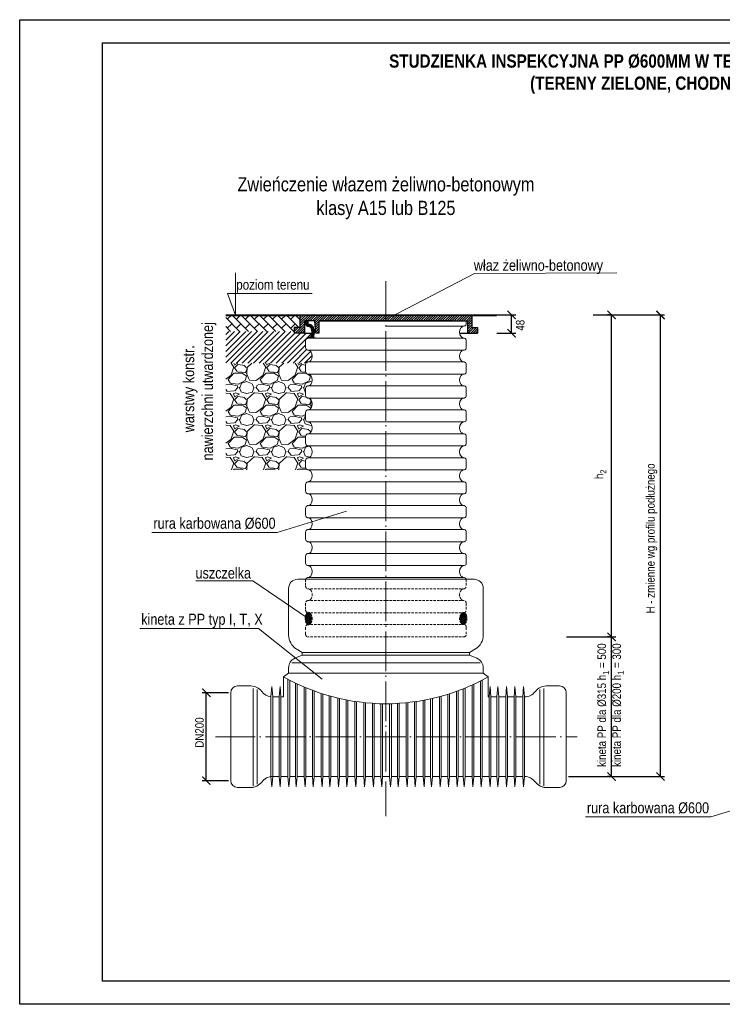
# Model space of a CAD drawing. Header units: millimetres. Extents: x 719 to 1594, y 350 to 647.
# Tile 1 of 6: x 719 to 931, y 350 to 647. Entities that reach past the tile are written whole.
import ezdxf

# ---------------------------------------------------------------- set-up
doc = ezdxf.new("R2010")
doc.units = ezdxf.units.MM
for name, pattern in [('ACAD_ISO04W100', [30, 24, -3, 0, -3]), ('CENTER1', [1.125, 0.75, -0.125, 0.125, -0.125]), ('HIDDEN1', [1.1, 0.75, -0.35])]:
    doc.linetypes.add(name, pattern=pattern)
for name, color, linetype, lineweight in [('Kreskowania', 7, 'Continuous', 5), ('Opisy', 7, 'Continuous', 5), ('Rysunki', 7, 'Continuous', 5)]:
    doc.layers.add(name, color=color, linetype=linetype, lineweight=lineweight)
doc.layers.add('rysunek', color=7, linetype='Continuous')
doc.styles.add('Arial Narrow', font='ARIALN.TTF', dxfattribs={"height": 3.5})
doc.dimstyles.new('ISO-25', dxfattribs={"dimtxt": 2.5, "dimasz": 2.5, "dimexe": 1.25, "dimexo": 0.625, "dimtad": 1, "dimtxsty": 'Standard', "dimblk": 'ARCHTICK', "dimcen": 2.5, "dimadec": 0, "dimazin": 0, "dimtfac": 1, "dimtmove": 0, "dimatfit": 3, "dimfxl": 0, "dimarcsym": 0})

# ---------------------------------------------------------------- blocks, each defined once
blk = doc.blocks.new('_ArchTick')
at = {"color": 0, "linetype": 'ByBlock', "const_width": 0.15}
blk.add_lwpolyline([(-0.5, -0.5), (0.5, 0.5)], dxfattribs=at)
blk = doc.blocks.new('*D10')
at = {"color": 0, "lineweight": -2}
for p, q in [((862.6, 558.04), (868.31, 558.04)), ((867.06, 552.56), (867.06, 558.04)), ((862.63, 552.56), (868.31, 552.56))]:
    blk.add_line(p, q, dxfattribs=at)
at = {"layer": 'Defpoints', "color": 0}
for p in [(861.97, 558.04), (867.06, 558.04), (862.01, 552.56)]:
    blk.add_point(p, dxfattribs=at)
at = {"color": 0, "linetype": 'ByBlock', "lineweight": -2, "xscale": 2.5, "yscale": 2.5, "zscale": 2.5}
for p, rotation in [((867.06, 558.04), 90), ((867.06, 552.56), 270)]:
    blk.add_blockref('_ArchTick', p, dxfattribs=dict(at, rotation=rotation))
blk = doc.blocks.new('*D11')
at = {"color": 0, "lineweight": -2}
for p, q in [((891.62, 558.04), (913.22, 558.04)), ((911.97, 418.83), (911.97, 558.04)), ((884.18, 418.83), (913.22, 418.83))]:
    blk.add_line(p, q, dxfattribs=at)
at = {"layer": 'Defpoints', "color": 0}
for p in [(891, 558.04), (911.97, 558.04), (883.55, 418.83)]:
    blk.add_point(p, dxfattribs=at)
at = {"color": 0, "linetype": 'ByBlock', "lineweight": -2, "xscale": 2.5, "yscale": 2.5, "zscale": 2.5}
for p, rotation in [((911.97, 558.04), 90), ((911.97, 418.83), 270)]:
    blk.add_blockref('_ArchTick', p, dxfattribs=dict(at, rotation=rotation))
blk = doc.blocks.new('*D12')
at = {"color": 0, "lineweight": -2}
for p, q in [((883.58, 460.95), (898.46, 460.95)), ((897.21, 418.83), (897.21, 460.95)), ((896.58, 418.83), (895.96, 418.83))]:
    blk.add_line(p, q, dxfattribs=at)
at = {"layer": 'Defpoints', "color": 0}
for p in [(882.95, 460.95), (897.21, 460.95), (897.21, 418.83)]:
    blk.add_point(p, dxfattribs=at)
at = {"color": 0, "linetype": 'ByBlock', "lineweight": -2, "xscale": 2.5, "yscale": 2.5, "zscale": 2.5}
for p, rotation in [((897.21, 460.95), 90), ((897.21, 418.83), 270)]:
    blk.add_blockref('_ArchTick', p, dxfattribs=dict(at, rotation=rotation))
blk = doc.blocks.new('*D13')
at = {"layer": 'Defpoints', "color": 0}
for p in [(775.03, 444.09), (782.38, 444.09), (782.38, 417.57)]:
    blk.add_point(p, dxfattribs=at)
at = {"layer": 'Opisy', "color": 0, "linetype": 'Continuous', "lineweight": -2}
for p, q in [((781.75, 444.09), (773.78, 444.09)), ((775.03, 417.57), (775.03, 444.09)), ((781.75, 417.57), (773.78, 417.57))]:
    blk.add_line(p, q, dxfattribs=at)
at = {"layer": 'Opisy', "color": 0, "linetype": 'ByBlock', "lineweight": -2, "xscale": 2.5, "yscale": 2.5, "zscale": 2.5}
for p, rotation in [((775.03, 444.09), 90), ((775.03, 417.57), 270)]:
    blk.add_blockref('_ArchTick', p, dxfattribs=dict(at, rotation=rotation))
blk = doc.blocks.new('*D14')
at = {"color": 0, "lineweight": -2}
for p, q in [((896.58, 558.04), (895.96, 558.04)), ((897.21, 460.95), (897.21, 558.04)), ((896.58, 460.95), (895.96, 460.95))]:
    blk.add_line(p, q, dxfattribs=at)
at = {"layer": 'Defpoints', "color": 0}
for p in [(897.21, 558.04), (897.21, 558.04), (897.21, 460.95)]:
    blk.add_point(p, dxfattribs=at)
at = {"color": 0, "linetype": 'ByBlock', "lineweight": -2, "xscale": 2.5, "yscale": 2.5, "zscale": 2.5}
for p, rotation in [((897.21, 558.04), 90), ((897.21, 460.95), 270)]:
    blk.add_blockref('_ArchTick', p, dxfattribs=dict(at, rotation=rotation))

msp = doc.modelspace()

# ---------------------------------------------------------------- hatches: boundary and pattern name
at = {"layer": 'Kreskowania'}
h = msp.add_hatch(dxfattribs=at)
h.set_pattern_fill('AR-B816', color=256, scale=0.0095, angle=135, style=0)
h.set_pattern_definition([(135, (72.9282, 14.8668), (-1.364999, -1.364999), []), (225, (72.9282, 14.8668), (-2e-16, -2.729998), [1.9304, -1.9304])])
h.paths.add_polyline_path([(803.26146, 558.03658), (780.87742, 558.03658), (780.87742, 553.09671), (801.55146, 553.09671), (801.55146, 554.27458), (803.26146, 554.27458)])
at = {"layer": 'Kreskowania', "linetype": 'Continuous', "lineweight": 5}
h = msp.add_hatch(dxfattribs=at)
h.set_pattern_fill('ANSI31', color=256, scale=4.104, style=0)
h.set_pattern_definition([(45, (774.7312, 396.37327), (-0.3627458, 0.3627458), [])])
h.paths.add_polyline_path([(829.18506, 556.32658), (829.18506, 558.03658), (803.26146, 558.03658), (803.26146, 554.27458), (801.55146, 554.27458), (801.55146, 552.56458), (804.62946, 552.56458), (804.62946, 556.32658), (807.76035, 556.32658), (808.04825, 552.56458), (809.07392, 552.56458), (809.07392, 556.32658)])
h.paths.add_polyline_path([(853.74066, 556.32658), (853.74066, 552.56458), (856.81866, 552.56458), (856.81866, 554.27458), (855.10866, 554.27458), (855.10866, 558.03658), (829.18506, 558.03658), (829.18506, 556.32658), (849.29619, 556.32658)])
h = msp.add_hatch(dxfattribs=at)
h.set_pattern_fill('ANSI31', color=256, scale=2.052, angle=90, style=0)
h.set_pattern_definition([(135, (774.73122, 396.37327), (-0.1813729, -0.1813729), [])])
h.paths.add_polyline_path([(806.53702, 551.53184, -0.058812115), (806.40494, 551.3919), (807.26332, 551.3919, 0.300795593), (807.08605, 554.63224, 0.16907677), (806.26766, 555.18828), (805.75685, 555.32515, -0.339454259), (805.65546, 555.45729), (805.65546, 556.32658), (804.97146, 556.32658), (804.97146, 555.45729, 0.339454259), (805.57982, 554.66446), (806.09062, 554.52759, -0.16907677), (806.53702, 554.22429, -0.330849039)])
at = {"layer": 'Kreskowania'}
h = msp.add_hatch(dxfattribs=at)
h.set_pattern_fill('ANSI31', color=256, scale=0.38, style=0)
h.set_pattern_definition([(45, (72.9282, 14.8668), (-0.8531243, 0.8531243), [])])
h.paths.add_polyline_path([(806.0911, 547.30442), (805.57982, 547.44142), (805.57982, 547.44142, -0.339454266), (804.97146, 548.23425), (804.97146, 550.29885, -0.339454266), (805.57982, 551.09168), (805.57982, 551.09168), (806.0911, 551.22867, 0.168594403), (806.53639, 551.531, 0.125694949), (806.96054, 552.56458), (804.62946, 552.56458), (801.55146, 552.56458), (801.55146, 553.09671), (780.87742, 553.09671), (780.87742, 543.54385), (805.11798, 543.54385, -0.177380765), (805.57982, 543.86864), (805.57982, 543.86864), (806.0911, 544.00563, 0.168594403), (806.53639, 544.30796, 0.33100607), (806.53689, 547.00144, 0.168852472)])
h = msp.add_hatch(dxfattribs=at)
h.set_pattern_fill('GRAVEL', color=256, scale=0.38, style=0)
h.set_pattern_definition([(228.0128, (79.8776, 24.51884), (-77.2160656, -86.86810674), [1.29854, -128.5559]), (184.9697, (79.00894, 23.55364), (115.82418736, 9.65193189), [2.22834, -220.6052]), (132.5104, (76.789, 23.3606), (96.51992977, -106.1721037), [1.57123, -155.55186]), (267.2737, (73.0247, 20.9476), (9.6519581, 193.03993788), [2.02922, -200.89232]), (292.8337, (72.9282, 18.9207), (-48.260137, 115.82406585), [1.98981, -196.99124]), (357.2737, (73.70034, 17.0868), (-193.03993788, 9.6519581), [2.02922, -200.89232]), (37.6942, (75.72726, 16.99028), (-125.47607927, -96.51991396), [2.68354, -265.66978]), (72.2553, (77.8507, 18.63112), (67.56413515, 212.34406158), [2.53354, -250.82014]), (121.4296, (78.62286, 21.0441), (-77.2160199, 125.4758524), [2.03609, -201.5729]), (175.2364, (77.5611, 22.7815), (106.1719166, -9.6519094), [2.32451, -113.90082]), (222.3974, (75.24466, 22.97452), (-115.82400349, -106.17186187), [3.0061, -297.60384]), (138.8141, (82.5802, 20.8511), (-67.563957, 57.9119109), [1.02602, -101.57628]), (171.4692, (81.808, 21.5267), (125.47580846, -19.30404864), [1.95199, -193.24748]), (225, (79.8776, 21.816), (-2e-15, -9.651993), [1.36499, -12.28498]), (203.1986, (79.202, 22.9745), (48.2601627, 19.3040846), [0.73508, -72.77228]), (291.8014, (78.5263, 22.685), (-9.6520068, 28.9560187), [1.03955, -50.93824]), (30.9638, (78.9124, 21.7198), (28.9559694, 19.304015), [1.68842, -54.59194]), (161.5651, (80.3602, 22.5884), (19.304009, -9.651986), [1.22089, -29.30142]), (16.3895, (72.9282, 22.68496), (96.52005325, 28.95593977), [1.710334, -169.32344]), (70.3462, (74.569, 23.16756), (-38.6078924, -106.17184986), [1.43488, -142.05236]), (293.1986, (80.3602, 24.5188), (-19.3040846, 48.2601627), [1.47014, -72.03736]), (343.6105, (80.93934, 23.16756), (-96.52005325, 28.95593977), [1.710334, -169.32344]), (339.444, (72.9282, 16.7007), (-48.2600599, 19.3039766), [1.64933, -80.81726]), (294.7751, (74.4725, 16.1216), (-48.25988753, 106.1719507), [1.38195, -136.81368]), (66.8014, (80.4567, 14.8668), (19.3040846, 48.2601627), [1.47014, -72.03736]), (17.354, (81.03586, 16.2181), (-125.47600677, -38.60794177), [1.617975, -160.17912]), (69.444, (75.7273, 14.8668), (-19.3039766, -48.2600599), [0.82467, -81.64224]), (101.3099, (79.8776, 14.8668), (-9.6519524, 38.6078764), [0.49216, -48.7236]), (165.9638, (79.781, 15.3494), (28.9560203, -9.651983), [1.98981, -37.80639]), (186.009, (77.8507, 15.83204), (96.51985767, 9.65197746), [1.844015, -182.55732]), (303.6901, (78.9124, 20.851), (-9.652003, 19.303981), [1.39203, -33.40876]), (353.1572, (79.68458, 19.69284), (164.08406786, -19.30408646), [2.43032, -240.6008]), (60.9454, (82.0976, 19.4033), (-38.6079102, -67.5638389), [0.99373, -98.37972]), (90, (82.58, 20.272), (-9.652, 9.652), [0.57912, -9.07288]), (120.2564, (77.65766, 16.1216), (38.6079182, -67.5639659), [1.340895, -132.74882]), (48.0128, (76.982, 17.27984), (77.2160656, 86.86810674), [2.59708, -127.25744]), (0, (78.719, 19.21), (9.652, 9.652), [2.50952, -7.14248]), (325.3048, (81.2289, 19.21024), (-96.51983277, 67.56400642), [1.52612, -151.08534]), (254.0546, (82.4837, 18.3416), (-9.6520246, -38.608092), [1.40535, -68.86246]), (207.646, (82.09758, 16.9903), (-183.38793559, -96.5200607), [2.28815, -226.5275]), (175.4261, (80.07066, 15.92856), (-125.4760289, 9.6519533), [2.42071, -239.65004]), (175.4261, (80.07066, 15.92856), (-125.4760289, 9.6519533), [2.42071, -239.65004])])
h.paths.add_polyline_path([(806.53689, 532.55536, 0.168852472), (806.0911, 532.85834), (805.57982, 532.99534), (805.57982, 532.99534, -0.339454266), (804.97146, 533.78817), (804.97146, 535.85277, -0.339454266), (805.57982, 536.6456), (805.57982, 536.6456), (806.0911, 536.78259, 0.168594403), (806.53639, 537.08492, 0.33100607), (806.53689, 539.7784, 0.168852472), (806.0911, 540.08138), (805.57982, 540.21838), (805.57982, 540.21838, -0.339454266), (804.97146, 541.01121), (804.97146, 543.07581, -0.152868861), (805.11798, 543.54385), (780.87742, 543.54385), (780.87742, 511.32622), (805.57982, 511.32622, -0.339454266), (804.97146, 512.11905), (804.97146, 514.18365, -0.339454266), (805.57982, 514.97648, 0.000000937), (805.57982, 514.97648), (806.0911, 515.11347, 0.168594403), (806.53639, 515.4158, 0.33100607), (806.53689, 518.10928, 0.168852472), (806.0911, 518.41226), (805.57982, 518.54926), (805.57982, 518.54926, -0.339454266), (804.97146, 519.34209), (804.97146, 521.40669, -0.339454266), (805.57982, 522.19952, -0.000001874), (805.57982, 522.19952), (806.0911, 522.33651, 0.168594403), (806.53639, 522.63884, 0.33100607), (806.53689, 525.33232, 0.168852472), (806.0911, 525.6353), (805.57982, 525.7723), (805.57982, 525.7723, -0.339454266), (804.97146, 526.56513), (804.97146, 528.62973, -0.339454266), (805.57982, 529.42256), (805.57982, 529.42256), (806.0911, 529.55955, 0.168594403), (806.53639, 529.86188, 0.33100607)])
at = {"layer": 'rysunek', "linetype": 'HIDDEN1', "lineweight": 5}
h = msp.add_hatch(dxfattribs=at)
h.set_pattern_fill('NET', color=256, scale=3.42, angle=45, style=0)
h.set_pattern_definition([(135, (882.84676, 425.14735), (0.3022881, 0.3022881), []), (45, (882.84676, 425.14735), (0.3022881, -0.3022881), [])])
edge = h.paths.add_edge_path()
edge.add_ellipse((805.75253, 466.47844), major_axis=(0, 1.82513), ratio=0.487198, start_angle=0, end_angle=360, ccw=False)
h = msp.add_hatch(dxfattribs=at)
h.set_pattern_fill('NET', color=256, scale=3.42, angle=45, style=0)
h.set_pattern_definition([(45, (775.52335, 425.14735), (-0.3022881, 0.3022881), []), (135, (775.52335, 425.14735), (-0.3022881, -0.3022881), [])])
edge = h.paths.add_edge_path()
edge.add_ellipse((852.61759, 466.47844), major_axis=(0, 1.82513), ratio=0.487198, start_angle=0, end_angle=360)

# ---------------------------------------------------------------- linework, layer by layer
at = {"lineweight": 40}
for p, q in [((780.87742, 558.03658), (803.26146, 558.03658)), ((855.10866, 558.03658), (862.56755, 558.03658))]:
    msp.add_line(p, q, dxfattribs=at)
at = {"color": 7, "linetype": 'Continuous'}
for p, q in [((853.39866, 558.03658), (803.26146, 558.03658)), ((804.97146, 558.03658), (855.10866, 558.03658)), ((804.62946, 552.56458), (806.96054, 552.56458)), ((805.57982, 554.66446), (806.09062, 554.52759)), ((851.40957, 552.56458), (853.74066, 552.56458)), ((852.7903, 554.66446), (852.27949, 554.52759)), ((805.57982, 551.09168), (806.09062, 551.22855))]:
    msp.add_line(p, q, dxfattribs=at)
at = {"color": 7, "linetype": 'Continuous', "lineweight": 30}
for p, q in [((803.26146, 558.03658), (803.26146, 554.27458)), ((804.62946, 556.32658), (804.62946, 552.56458)), ((807.76035, 556.32658), (804.62946, 556.32658)), ((804.97146, 556.32658), (804.97146, 555.45729)), ((805.65546, 556.32658), (805.65546, 555.45729)), ((808.04825, 552.56458), (807.76035, 556.32658)), ((809.07392, 556.32658), (853.74066, 556.32658)), ((809.07392, 552.56458), (809.07392, 556.32658)), ((849.29619, 556.32658), (809.07392, 556.32658)), ((853.74066, 556.32658), (853.74066, 552.56458)), ((855.10866, 558.03658), (855.10866, 554.27458)), ((801.55146, 554.27458), (801.55146, 552.56458)), ((803.26146, 554.27458), (801.55146, 554.27458)), ((804.62946, 552.56458), (801.55146, 552.56458)), ((805.75685, 555.32515), (806.26765, 555.18828)), ((809.07392, 552.56458), (808.04825, 552.56458)), ((853.74066, 552.56458), (856.81866, 552.56458)), ((853.74066, 552.56458), (856.81866, 552.56458)), ((855.10866, 554.27458), (856.81866, 554.27458)), ((856.81866, 554.27458), (856.81866, 552.56458))]:
    msp.add_line(p, q, dxfattribs=at)
at = {"linetype": 'Continuous', "lineweight": 30}
msp.add_line((855.10866, 558.03658), (803.26146, 558.03658), dxfattribs=at)
at = {"color": 7, "linetype": 'Continuous', "lineweight": 15}
for p, q in [((853.39866, 556.32658), (853.39866, 555.45729)), ((829.18506, 554.66446), (852.7903, 554.66446)), ((804.97146, 550.29885), (804.97146, 548.23425)), ((805.57982, 551.09168), (852.7903, 551.09168)), ((852.7903, 551.09168), (852.27949, 551.22855)), ((853.39866, 550.29885), (853.39866, 548.23425)), ((805.57982, 547.44142), (852.7903, 547.44142)), ((805.57982, 547.44142), (806.09062, 547.30455)), ((852.7903, 547.44142), (852.27949, 547.30455)), ((805.57982, 543.86864), (806.09062, 544.00551)), ((805.57982, 543.86864), (852.7903, 543.86864)), ((852.7903, 543.86864), (852.27949, 544.00551)), ((804.97146, 543.07581), (804.97146, 541.01121)), ((853.39866, 543.07581), (853.39866, 541.01121)), ((805.57982, 540.21838), (852.7903, 540.21838)), ((805.57982, 540.21838), (806.09062, 540.08151)), ((852.7903, 540.21838), (852.27949, 540.08151)), ((804.97146, 535.85277), (804.97146, 533.78817)), ((805.57982, 536.6456), (806.09062, 536.78247)), ((805.57982, 536.6456), (852.7903, 536.6456)), ((852.7903, 536.6456), (852.27949, 536.78247)), ((853.39866, 535.85277), (853.39866, 533.78817)), ((805.57982, 532.99534), (852.7903, 532.99534)), ((805.57982, 532.99534), (806.09062, 532.85847)), ((852.7903, 532.99534), (852.27949, 532.85847)), ((805.57982, 529.42256), (806.09062, 529.55943)), ((805.57982, 529.42256), (852.7903, 529.42256)), ((852.7903, 529.42256), (852.27949, 529.55943)), ((804.97146, 528.62973), (804.97146, 526.56513)), ((805.57982, 525.7723), (806.09062, 525.63543)), ((805.57982, 525.7723), (852.7903, 525.7723)), ((852.7903, 525.7723), (852.27949, 525.63543)), ((853.39866, 528.62973), (853.39866, 526.56513)), ((804.97146, 521.40669), (804.97146, 519.34209)), ((805.57982, 522.19952), (806.09062, 522.33639)), ((805.57982, 522.19952), (852.7903, 522.19952)), ((852.7903, 522.19952), (852.27949, 522.33639)), ((853.39866, 521.40669), (853.39866, 519.34209)), ((805.57982, 518.54926), (852.7903, 518.54926)), ((805.57982, 518.54926), (806.09062, 518.41239)), ((852.7903, 518.54926), (852.27949, 518.41239)), ((804.97146, 514.18365), (804.97146, 512.11905)), ((805.57982, 514.97648), (806.09062, 515.11335)), ((805.57982, 514.97648), (852.7903, 514.97648)), ((852.7903, 514.97648), (852.27949, 515.11335)), ((853.39866, 514.18365), (853.39866, 512.11905)), ((805.57982, 511.32622), (852.7903, 511.32622)), ((805.57982, 511.32622), (806.09062, 511.18935)), ((852.7903, 511.32622), (852.27949, 511.18935))]:
    msp.add_line(p, q, dxfattribs=at)
at = {"linetype": 'CENTER1'}
msp.add_line((805.70423, 551.3919), (807.83806, 551.3919), dxfattribs=at)
msp.add_lwpolyline([(1131.76491, 376.1654), (1131.76491, 357.11654), (743.76491, 357.11654), (743.76491, 640.11654), (1131.76491, 640.11654), (1131.76491, 383.63774)])
at = {"color": 7, "linetype": 'Continuous', "lineweight": 30}
for centre, radius, start, end in [((805.79226, 555.45729), 0.8208, 180, 255), ((805.79226, 555.45729), 0.1368, 180, 255), ((805.87818, 553.73476), 0.8208, 36.613496, 75), ((805.87818, 553.73476), 1.5048, 36.613496, 75), ((804.72522, 552.87807), 2.2572, 323.386504, 36.613496), ((804.72522, 552.87807), 2.9412, 329.649274, 36.613496)]:
    msp.add_arc(centre, radius, start, end, dxfattribs=at)
at = {"color": 7, "linetype": 'Continuous', "lineweight": 15}
for centre, radius, start, end in [((852.57786, 555.45729), 0.8208, 285, 0), ((853.6449, 552.87807), 2.2572, 143.386504, 216.613496), ((805.79226, 550.29885), 0.8208, 105, 180), ((805.87818, 552.02138), 0.8208, 285, 323.386504), ((852.49193, 552.02138), 0.8208, 216.613496, 255), ((852.57786, 550.29885), 0.8208, 0, 75), ((805.79226, 548.23425), 0.8208, 180, 255), ((805.87818, 546.51172), 0.8208, 36.613496, 75), ((804.72522, 545.65503), 2.2572, 323.386504, 36.613496), ((853.6449, 545.65503), 2.2572, 143.386504, 216.613496), ((852.49193, 546.51172), 0.8208, 105, 143.386504), ((852.57786, 548.23425), 0.8208, 285, 0), ((805.79226, 543.07581), 0.8208, 105, 180), ((805.87818, 544.79834), 0.8208, 285, 323.386504), ((852.49193, 544.79834), 0.8208, 216.613496, 255), ((852.57786, 543.07581), 0.8208, 0, 75), ((805.79226, 541.01121), 0.8208, 180, 255), ((852.57786, 541.01121), 0.8208, 285, 0), ((805.87818, 539.28868), 0.8208, 36.613496, 75), ((804.72522, 538.43199), 2.2572, 323.386504, 36.613496), ((853.6449, 538.43199), 2.2572, 143.386504, 216.613496), ((852.49193, 539.28868), 0.8208, 105, 143.386504), ((805.79226, 535.85277), 0.8208, 105, 180), ((805.87818, 537.5753), 0.8208, 285, 323.386504), ((852.49193, 537.5753), 0.8208, 216.613496, 255), ((852.57786, 535.85277), 0.8208, 0, 75), ((805.79226, 533.78817), 0.8208, 180, 255), ((805.87818, 532.06564), 0.8208, 36.613496, 75), ((804.72522, 531.20895), 2.2572, 323.386504, 36.613496), ((853.6449, 531.20895), 2.2572, 143.386504, 216.613496), ((852.49193, 532.06564), 0.8208, 105, 143.386504), ((852.57786, 533.78817), 0.8208, 285, 0), ((805.79226, 528.62973), 0.8208, 105, 180), ((805.87818, 530.35226), 0.8208, 285, 323.386504), ((852.49193, 530.35226), 0.8208, 216.613496, 255), ((852.57786, 528.62973), 0.8208, 0, 75), ((805.79226, 526.56513), 0.8208, 180, 255), ((852.57786, 526.56513), 0.8208, 285, 0), ((805.87818, 524.8426), 0.8208, 36.613496, 75), ((804.72522, 523.98591), 2.2572, 323.386504, 36.613496), ((853.6449, 523.98591), 2.2572, 143.386504, 216.613496), ((852.49193, 524.8426), 0.8208, 105, 143.386504), ((805.79226, 521.40669), 0.8208, 105, 180), ((805.87818, 523.12922), 0.8208, 285, 323.386504), ((852.49193, 523.12922), 0.8208, 216.613496, 255), ((852.57786, 521.40669), 0.8208, 0, 75), ((805.79226, 519.34209), 0.8208, 180, 255), ((805.87818, 517.61956), 0.8208, 36.613496, 75), ((804.72522, 516.76287), 2.2572, 323.386504, 36.613496), ((853.6449, 516.76287), 2.2572, 143.386504, 216.613496), ((852.49193, 517.61956), 0.8208, 105, 143.386504), ((852.57786, 519.34209), 0.8208, 285, 0), ((805.79226, 514.18365), 0.8208, 105, 180), ((805.87818, 515.90618), 0.8208, 285, 323.386504), ((852.49193, 515.90618), 0.8208, 216.613496, 255), ((852.57786, 514.18365), 0.8208, 0, 75), ((805.79226, 512.11905), 0.8208, 180, 255), ((805.87818, 510.39652), 0.8208, 36.613496, 75), ((852.49193, 510.39652), 0.8208, 105, 143.386504), ((852.57786, 512.11905), 0.8208, 285, 0)]:
    msp.add_arc(centre, radius, start, end, dxfattribs=at)
at = {"color": 7, "linetype": 'Continuous'}
msp.add_arc((852.49193, 553.73476), 0.8208, 105, 143.386504, dxfattribs=at)
at = {"layer": 'Defpoints', "lineweight": 18}
msp.add_lwpolyline([(718.76491, 647.11654), (1138.76491, 647.11654), (1138.76491, 350.11654), (718.76491, 350.11654)], close=True, dxfattribs=at)
at = {"layer": 'Defpoints'}
msp.add_lwpolyline([(718.76491, 647.11654), (1138.76491, 647.11654), (1138.76491, 350.11654), (718.76491, 350.11654)], close=True, dxfattribs=at)
at = {"layer": 'Opisy'}
for p, q in [((783.81287, 570.80007), (783.81287, 558.03658)), ((783.81287, 558.03658), (781.46553, 564.54463)), ((781.46553, 564.54463), (806.97003, 564.54463))]:
    msp.add_line(p, q, dxfattribs=at)
at = {"layer": 'Opisy', "lineweight": 9}
for points in [[(830.13756, 557.20037), (855.8636, 570.57287), (898.82981, 570.72794)], [(817.33107, 498.83038), (796.41883, 492.47466), (758.60257, 492.47466)], [(805.75253, 466.47844), (789.06068, 477.84273), (771.89373, 477.84273)], [(809.97292, 448.1459), (790.7681, 463.44517), (754.94895, 463.44517)], [(948.04035, 412.99248), (927.12811, 406.63675), (889.31186, 406.63675)]]:
    msp.add_lwpolyline(points, dxfattribs=at)
at = {"layer": 'rysunek', "linetype": 'ACAD_ISO04W100', "lineweight": 5, "ltscale": 0.5}
for p, q in [((829.18506, 568.27545), (829.18506, 406.8678)), ((777.79008, 430.83024), (886.88792, 430.83024))]:
    msp.add_line(p, q, dxfattribs=at)
at = {"layer": 'rysunek', "color": 7, "linetype": 'Continuous', "lineweight": 15}
for p, q in [((804.97146, 499.73757), (804.97146, 497.67297)), ((853.39866, 499.73757), (853.39866, 497.67297)), ((805.57982, 496.88014), (806.09062, 496.74327)), ((805.57982, 496.88014), (852.7903, 496.88014)), ((852.7903, 496.88014), (852.27949, 496.74327)), ((805.57982, 493.30736), (806.09062, 493.44423)), ((805.57982, 493.30736), (852.7903, 493.30736)), ((852.7903, 493.30736), (852.27949, 493.44423)), ((804.97146, 492.51453), (804.97146, 490.44993)), ((853.39866, 492.51453), (853.39866, 490.44993)), ((805.57982, 489.6571), (806.09062, 489.52023)), ((805.57982, 489.6571), (852.7903, 489.6571)), ((852.7903, 489.6571), (852.27949, 489.52023)), ((804.97146, 485.29149), (804.97146, 483.22689)), ((805.57982, 486.08432), (806.09062, 486.22119)), ((805.57982, 486.08432), (852.7903, 486.08432)), ((852.7903, 486.08432), (852.27949, 486.22119)), ((853.39866, 485.29149), (853.39866, 483.22689)), ((805.57982, 482.43406), (852.7903, 482.43406)), ((805.57982, 482.43406), (806.09062, 482.29719)), ((852.7903, 482.43406), (852.27949, 482.29719)), ((799.84942, 475.57887), (799.84942, 461.50517)), ((858.5207, 475.57887), (858.5207, 461.50517)), ((803.96187, 455.45573), (801.72949, 454.47944)), ((802.16979, 457.31949), (803.96187, 456.19986)), ((803.96187, 456.19986), (803.96187, 455.45573)), ((803.96187, 456.19986), (829.18506, 456.19986)), ((803.96187, 455.45573), (829.18506, 455.45573)), ((854.40825, 456.19986), (829.18506, 456.19986)), ((854.40825, 455.45573), (829.18506, 455.45573)), ((856.20033, 457.31949), (854.40825, 456.19986)), ((854.40825, 456.19986), (854.40825, 455.45573)), ((854.40825, 455.45573), (856.64063, 454.47944)), ((799.84942, 451.60522), (799.84942, 450.04878)), ((800.79944, 453.08023), (829.18506, 453.08023)), ((857.57068, 453.08023), (829.18506, 453.08023)), ((858.5207, 451.60522), (858.5207, 450.04878)), ((799.84942, 450.04878), (798.34534, 448.84597)), ((798.34534, 448.84597), (798.34534, 442.8319)), ((799.84942, 450.04878), (829.18506, 450.04878)), ((858.5207, 450.04878), (829.18506, 450.04878)), ((858.5207, 450.04878), (860.02478, 448.84597)), ((860.02478, 448.84597), (860.02478, 442.8319)), ((788.4721, 446.13964), (784.45405, 446.13964)), ((794.50613, 442.8319), (794.77076, 445.95416)), ((795.03539, 442.8319), (794.77076, 445.95416)), ((797.00629, 442.8319), (797.27092, 445.95416)), ((797.53555, 442.8319), (797.27092, 445.95416)), ((799.64796, 448.14185), (799.64796, 418.82858)), ((800.17722, 447.86671), (800.17722, 418.82858)), ((801.88915, 447.0187), (801.88915, 418.82858)), ((802.41841, 446.7692), (802.41841, 418.82858)), ((804.53082, 445.83086), (804.53082, 418.82858)), ((805.06008, 445.60983), (805.06008, 418.82858)), ((853.0468, 445.50195), (853.0468, 418.82858)), ((855.15921, 446.4065), (855.15921, 418.82858)), ((855.68847, 446.64728), (855.68847, 418.82858)), ((857.65936, 447.59562), (857.65936, 418.82858)), ((858.18862, 447.86452), (858.18862, 418.82858)), ((860.30104, 442.8319), (860.56567, 445.95416)), ((860.8303, 442.8319), (860.56567, 445.95416)), ((862.65967, 442.8319), (862.92431, 445.95416)), ((863.18894, 442.8319), (862.92431, 445.95416)), ((865.30135, 442.8319), (865.56598, 445.95416)), ((865.83061, 442.8319), (865.56598, 445.95416)), ((867.8015, 442.8319), (868.06613, 445.95416)), ((868.33076, 442.8319), (868.06613, 445.95416)), ((870.44318, 442.8319), (870.70781, 445.95416)), ((870.97244, 442.8319), (870.70781, 445.95416)), ((877.48297, 446.13964), (881.50102, 446.13964)), ((782.40205, 444.08764), (782.40205, 417.57284)), ((789.16948, 445.40835), (789.16948, 415.92496)), ((790.32613, 445.11929), (790.32613, 416.50306)), ((794.50613, 442.8319), (794.50613, 418.82858)), ((795.03539, 442.8319), (795.03539, 418.82858)), ((797.00629, 442.8319), (795.03539, 442.8319)), ((797.00629, 442.8319), (797.00629, 418.82858)), ((798.34534, 442.8319), (797.53555, 442.8319)), ((797.53555, 442.8319), (797.53555, 418.82858)), ((807.03098, 444.83474), (807.03098, 418.82858)), ((807.56024, 444.63924), (807.56024, 418.82858)), ((809.67265, 443.91074), (809.67265, 418.82858)), ((810.20191, 443.74096), (810.20191, 418.82858)), ((812.02648, 442.8319), (812.05644, 443.18542)), ((812.02648, 442.8319), (812.02648, 418.82858)), ((812.55574, 442.8319), (812.53714, 443.05128)), ((812.55574, 442.8319), (812.55574, 418.82858)), ((845.3054, 442.90867), (845.3054, 418.82858)), ((845.83466, 443.05175), (845.83466, 418.82858)), ((847.80556, 443.62753), (847.80556, 418.82858)), ((848.33482, 443.79386), (848.33482, 418.82858)), ((850.44723, 444.50831), (850.44723, 418.82858)), ((850.97649, 444.70022), (850.97649, 418.82858)), ((852.51754, 445.28915), (852.51754, 418.82858)), ((860.02478, 442.8319), (860.30104, 442.8319)), ((860.30104, 442.8319), (860.30104, 418.82858)), ((860.8303, 442.8319), (860.8303, 418.82858)), ((860.8303, 442.8319), (862.65967, 442.8319)), ((862.65967, 442.8319), (862.65967, 418.82858)), ((863.18894, 442.8319), (863.18894, 418.82858)), ((863.18894, 442.8319), (865.30135, 442.8319)), ((865.30135, 442.8319), (865.30135, 418.82858)), ((865.83061, 442.8319), (865.83061, 418.82858)), ((865.83061, 442.8319), (867.8015, 442.8319)), ((867.8015, 442.8319), (867.8015, 418.82858)), ((868.33076, 442.8319), (868.33076, 418.82858)), ((868.33076, 442.8319), (870.44318, 442.8319)), ((870.44318, 442.8319), (870.44318, 418.82858)), ((870.97244, 442.8319), (870.97244, 418.82858)), ((875.62894, 445.11929), (875.62894, 416.50306)), ((876.78559, 445.40835), (876.78559, 415.92496)), ((883.55302, 444.08764), (883.55302, 417.57284)), ((814.66815, 442.50453), (814.66815, 418.82858)), ((815.19741, 442.3807), (815.19741, 418.82858)), ((817.1683, 441.96073), (817.1683, 418.82858)), ((817.69756, 441.85889), (817.69756, 418.82858)), ((819.80998, 441.49789), (819.80998, 418.82858)), ((820.33924, 441.41874), (820.33924, 418.82858)), ((822.50171, 441.14186), (822.50171, 418.82858)), ((823.03097, 441.08541), (823.03097, 418.82858)), ((825.14339, 440.90402), (825.14339, 418.82858)), ((825.67265, 440.86954), (825.67265, 418.82858)), ((827.64354, 440.7796), (827.64354, 418.82858)), ((828.1728, 440.76575), (828.1728, 418.82858)), ((830.28521, 440.76775), (830.28521, 418.82858)), ((830.81447, 440.78232), (830.81447, 418.82858)), ((832.63904, 440.866), (832.63904, 418.82858)), ((833.1683, 440.9), (833.1683, 418.82858)), ((835.28071, 441.07944), (835.28071, 418.82858)), ((835.80997, 441.13541), (835.80997, 418.82858)), ((837.78087, 441.38292), (837.78087, 418.82858)), ((838.31013, 441.45994), (838.31013, 418.82858)), ((840.42254, 441.81238), (840.42254, 418.82858)), ((840.9518, 441.91205), (840.9518, 418.82858)), ((842.66373, 442.26606), (842.66373, 418.82858)), ((843.19299, 442.38536), (843.19299, 418.82858)), ((794.50613, 418.82858), (794.77076, 415.70632)), ((795.03539, 418.82858), (794.77076, 415.70632)), ((797.00629, 418.82858), (795.03539, 418.82858)), ((797.00629, 418.82858), (797.27092, 415.70632)), ((797.53555, 418.82858), (797.27092, 415.70632)), ((798.34534, 418.82858), (797.53555, 418.82858)), ((798.34534, 418.82858), (799.64796, 418.82858)), ((799.64796, 418.82858), (799.91259, 415.70632)), ((800.17722, 418.82858), (799.91259, 415.70632)), ((800.17722, 418.82858), (801.88915, 418.82858)), ((801.88915, 418.82858), (802.15378, 415.70632)), ((802.41841, 418.82858), (802.15378, 415.70632)), ((802.41841, 418.82858), (804.53082, 418.82858)), ((804.53082, 418.82858), (804.79545, 415.70632)), ((805.06008, 418.82858), (804.79545, 415.70632)), ((805.06008, 418.82858), (807.03098, 418.82858)), ((807.03098, 418.82858), (807.29561, 415.70632)), ((807.56024, 418.82858), (807.29561, 415.70632)), ((807.56024, 418.82858), (809.67265, 418.82858)), ((809.67265, 418.82858), (809.93728, 415.70632)), ((810.20191, 418.82858), (809.93728, 415.70632)), ((810.20191, 418.82858), (812.02648, 418.82858)), ((812.02648, 418.82858), (812.29111, 415.70632)), ((812.55574, 418.82858), (812.29111, 415.70632)), ((812.55574, 418.82858), (814.66815, 418.82858)), ((814.66815, 418.82858), (814.93278, 415.70632)), ((815.19741, 418.82858), (814.93278, 415.70632)), ((815.19741, 418.82858), (817.1683, 418.82858)), ((817.1683, 418.82858), (817.43293, 415.70632)), ((817.69756, 418.82858), (817.43293, 415.70632)), ((817.69756, 418.82858), (819.80998, 418.82858)), ((819.80998, 418.82858), (820.07461, 415.70632)), ((820.33924, 418.82858), (820.07461, 415.70632)), ((820.33924, 418.82858), (822.50171, 418.82858)), ((822.50171, 418.82858), (822.76634, 415.70632)), ((823.03097, 418.82858), (822.76634, 415.70632)), ((823.03097, 418.82858), (825.14339, 418.82858)), ((825.14339, 418.82858), (825.40802, 415.70632)), ((825.67265, 418.82858), (825.40802, 415.70632)), ((825.67265, 418.82858), (827.64354, 418.82858)), ((827.64354, 418.82858), (827.90817, 415.70632)), ((828.1728, 418.82858), (827.90817, 415.70632)), ((828.1728, 418.82858), (830.28521, 418.82858)), ((830.28521, 418.82858), (830.54984, 415.70632)), ((830.81447, 418.82858), (830.54984, 415.70632)), ((830.81447, 418.82858), (832.63904, 418.82858)), ((832.63904, 418.82858), (832.90367, 415.70632)), ((833.1683, 418.82858), (832.90367, 415.70632)), ((833.1683, 418.82858), (835.28071, 418.82858)), ((835.28071, 418.82858), (835.54534, 415.70632)), ((835.80997, 418.82858), (835.54534, 415.70632)), ((835.80997, 418.82858), (837.78087, 418.82858)), ((837.78087, 418.82858), (838.0455, 415.70632)), ((838.31013, 418.82858), (838.0455, 415.70632)), ((838.31013, 418.82858), (840.42254, 418.82858)), ((840.42254, 418.82858), (840.68717, 415.70632)), ((840.9518, 418.82858), (840.68717, 415.70632)), ((840.9518, 418.82858), (842.66373, 418.82858)), ((842.66373, 418.82858), (842.92836, 415.70632)), ((843.19299, 418.82858), (842.92836, 415.70632)), ((843.19299, 418.82858), (845.3054, 418.82858)), ((845.3054, 418.82858), (845.57003, 415.70632)), ((845.83466, 418.82858), (845.57003, 415.70632)), ((845.83466, 418.82858), (847.80556, 418.82858)), ((847.80556, 418.82858), (848.07019, 415.70632)), ((848.33482, 418.82858), (848.07019, 415.70632)), ((848.33482, 418.82858), (850.44723, 418.82858)), ((850.44723, 418.82858), (850.71186, 415.70632)), ((850.97649, 418.82858), (850.71186, 415.70632)), ((850.97649, 418.82858), (852.51754, 418.82858)), ((852.51754, 418.82858), (852.78217, 415.70632)), ((853.0468, 418.82858), (852.78217, 415.70632)), ((853.0468, 418.82858), (855.15921, 418.82858)), ((855.15921, 418.82858), (855.42384, 415.70632)), ((855.68847, 418.82858), (855.42384, 415.70632)), ((855.68847, 418.82858), (857.65936, 418.82858)), ((857.65936, 418.82858), (857.92399, 415.70632)), ((858.18862, 418.82858), (857.92399, 415.70632)), ((858.18862, 418.82858), (860.30104, 418.82858)), ((860.30104, 418.82858), (860.56567, 415.70632)), ((860.8303, 418.82858), (860.56567, 415.70632)), ((860.8303, 418.82858), (862.65967, 418.82858)), ((862.65967, 418.82858), (862.92431, 415.70632)), ((863.18894, 418.82858), (862.92431, 415.70632)), ((863.18894, 418.82858), (865.30135, 418.82858)), ((865.30135, 418.82858), (865.56598, 415.70632)), ((865.83061, 418.82858), (865.56598, 415.70632)), ((865.83061, 418.82858), (867.8015, 418.82858)), ((867.8015, 418.82858), (868.06613, 415.70632)), ((868.33076, 418.82858), (868.06613, 415.70632)), ((868.33076, 418.82858), (870.44318, 418.82858)), ((870.44318, 418.82858), (870.70781, 415.70632)), ((870.97244, 418.82858), (870.70781, 415.70632)), ((788.4721, 415.52084), (784.45405, 415.52084)), ((877.48297, 415.52084), (881.50102, 415.52084))]:
    msp.add_line(p, q, dxfattribs=at)
at = {"layer": 'rysunek', "linetype": 'Continuous', "lineweight": 15}
for p, q in [((802.58542, 478.31487), (829.18506, 478.31487)), ((805.57982, 478.86128), (806.09062, 478.99815)), ((805.57982, 478.86128), (852.7903, 478.86128)), ((855.7847, 478.31487), (829.18506, 478.31487)), ((852.7903, 478.86128), (852.27949, 478.99815))]:
    msp.add_line(p, q, dxfattribs=at)
at = {"layer": 'rysunek', "linetype": 'HIDDEN1', "lineweight": 15}
for p, q in [((804.97146, 478.31487), (804.97146, 476.25028)), ((853.39866, 478.31487), (853.39866, 476.25028)), ((829.18506, 475.45744), (805.57982, 475.45744)), ((829.18506, 475.45744), (852.7903, 475.45744)), ((804.97146, 471.09183), (804.97146, 469.02724)), ((829.18506, 471.88466), (805.57982, 471.88466)), ((829.18506, 471.88466), (852.7903, 471.88466)), ((853.39866, 471.09183), (853.39866, 469.02724)), ((829.18506, 468.2344), (805.57982, 468.2344)), ((805.57982, 468.2344), (806.09062, 468.09753)), ((829.18506, 468.2344), (852.7903, 468.2344)), ((852.7903, 468.2344), (852.27949, 468.09753)), ((804.97146, 463.86879), (804.97146, 462.80443)), ((805.57982, 464.66162), (806.09062, 464.79849)), ((829.18506, 464.66162), (805.57982, 464.66162)), ((829.18506, 464.66162), (852.7903, 464.66162)), ((852.7903, 464.66162), (852.27949, 464.79849)), ((853.39866, 463.86879), (853.39866, 462.80443)), ((804.97146, 461.74008), (804.97146, 462.80443)), ((829.18506, 460.94725), (805.57982, 460.94725)), ((829.18506, 460.94725), (852.7903, 460.94725)), ((853.39866, 461.74008), (853.39866, 462.80443))]:
    msp.add_line(p, q, dxfattribs=at)
at = {"layer": 'rysunek', "color": 7, "linetype": 'Continuous', "lineweight": 15}
for centre, radius, start, end in [((805.79226, 497.67297), 0.8208, 180, 255), ((805.87818, 495.95044), 0.8208, 36.613496, 75), ((804.72522, 495.09375), 2.2572, 323.386504, 36.613496), ((853.6449, 495.09375), 2.2572, 143.386504, 216.613496), ((852.49193, 495.95044), 0.8208, 105, 143.386504), ((852.57786, 497.67297), 0.8208, 285, 0), ((805.79226, 492.51453), 0.8208, 105, 180), ((805.87818, 494.23706), 0.8208, 285, 323.386504), ((852.49193, 494.23706), 0.8208, 216.613496, 255), ((852.57786, 492.51453), 0.8208, 0, 75), ((805.79226, 490.44993), 0.8208, 180, 255), ((852.57786, 490.44993), 0.8208, 285, 0), ((805.87818, 488.7274), 0.8208, 36.613496, 75), ((804.72522, 487.87071), 2.2572, 323.386504, 36.613496), ((853.6449, 487.87071), 2.2572, 143.386504, 216.613496), ((852.49193, 488.7274), 0.8208, 105, 143.386504), ((805.79226, 485.29149), 0.8208, 105, 180), ((805.87818, 487.01402), 0.8208, 285, 323.386504), ((852.49193, 487.01402), 0.8208, 216.613496, 255), ((852.57786, 485.29149), 0.8208, 0, 75), ((805.79226, 483.22689), 0.8208, 180, 255), ((805.87818, 481.50436), 0.8208, 36.613496, 75), ((852.49193, 481.50436), 0.8208, 105, 143.386504), ((852.57786, 483.22689), 0.8208, 285, 0), ((804.78486, 461.50517), 4.93543, 180, 238.004347), ((853.58526, 461.50517), 4.93543, 301.995653, 0), ((802.98649, 451.60522), 3.13706, 113.621429, 180), ((855.38363, 451.60522), 3.13706, 0, 66.378571), ((829.59111, 505.09425), 64.34413, 240.947947, 269.638429), ((828.77901, 505.09425), 64.34413, 270.361571, 299.052053), ((784.45405, 444.08764), 2.052, 90, 180), ((788.4721, 442.10909), 4.03055, 36.229028, 90), ((877.48297, 442.10909), 4.03055, 90, 143.770972), ((881.50102, 444.08764), 2.052, 0, 90), ((794.98264, 446.86246), 4.03055, 216.03768, 263.244389), ((870.97244, 446.86246), 4.03055, 270, 323.96232), ((794.98264, 414.79802), 4.03055, 90, 143.96232), ((870.97244, 414.79802), 4.03055, 36.03768, 90), ((784.45405, 417.57284), 2.052, 180, 270), ((788.4721, 419.5514), 4.03055, 270, 323.770972), ((877.48297, 419.5514), 4.03055, 216.229028, 270), ((881.50102, 417.57284), 2.052, 270, 0)]:
    msp.add_arc(centre, radius, start, end, dxfattribs=at)
at = {"layer": 'rysunek', "linetype": 'Continuous', "lineweight": 15}
for centre, radius, start, end in [((804.72522, 480.64767), 2.2572, 323.386504, 36.613496), ((853.6449, 480.64767), 2.2572, 143.386504, 216.613496), ((802.58542, 475.57887), 2.736, 90, 180), ((805.79226, 478.06845), 0.8208, 105, 162.528867), ((805.87818, 479.79098), 0.8208, 285, 323.386504), ((852.49193, 479.79098), 0.8208, 216.613496, 255), ((852.57786, 478.06845), 0.8208, 17.471133, 75), ((855.7847, 475.57887), 2.736, 0, 90)]:
    msp.add_arc(centre, radius, start, end, dxfattribs=at)
at = {"layer": 'rysunek', "linetype": 'HIDDEN1', "lineweight": 15}
for centre, radius, start, end in [((805.79226, 476.25028), 0.8208, 180, 255), ((805.87818, 474.52774), 0.8208, 36.613496, 75), ((852.49193, 474.52774), 0.8208, 105, 143.386504), ((852.57786, 476.25028), 0.8208, 285, 0), ((805.87818, 472.81437), 0.8208, 285, 323.386504), ((804.72522, 473.67105), 2.2572, 323.386504, 36.613496), ((853.6449, 473.67105), 2.2572, 143.386504, 216.613496), ((852.49193, 472.81437), 0.8208, 216.613496, 255), ((805.79226, 471.09183), 0.8208, 105, 180), ((852.57786, 471.09183), 0.8208, 0, 75), ((805.79226, 469.02724), 0.8208, 180, 255), ((805.87818, 467.3047), 0.8208, 36.613496, 75), ((804.72522, 466.44801), 2.2572, 323.386504, 36.613496), ((853.6449, 466.44801), 2.2572, 143.386504, 216.613496), ((852.49193, 467.3047), 0.8208, 105, 143.386504), ((852.57786, 469.02724), 0.8208, 285, 0), ((805.79226, 463.86879), 0.8208, 105, 180), ((805.87818, 465.59133), 0.8208, 285, 323.386504), ((852.49193, 465.59133), 0.8208, 216.613496, 255), ((852.57786, 463.86879), 0.8208, 0, 75), ((805.79226, 461.74008), 0.8208, 180, 255), ((852.57786, 461.74008), 0.8208, 285, 0)]:
    msp.add_arc(centre, radius, start, end, dxfattribs=at)
at = {"layer": 'rysunek', "linetype": 'HIDDEN1', "lineweight": 30, "ltscale": 0.5, "extrusion": (0, 0, -1)}
msp.add_ellipse((805.75253, 466.47844), major_axis=(0, 1.82513), ratio=0.487198, dxfattribs=at)
at = {"layer": 'rysunek', "linetype": 'HIDDEN1', "lineweight": 30, "ltscale": 0.5}
msp.add_ellipse((852.61759, 466.47844), major_axis=(0, 1.82513), ratio=0.487198, dxfattribs=at)
at = {"layer": 'Rysunki', "color": 7, "linetype": 'Continuous', "lineweight": 15}
for p, q in [((805.57982, 507.75344), (806.09062, 507.89031)), ((852.7903, 507.75344), (852.27949, 507.89031)), ((804.97146, 506.96061), (804.97146, 504.89601)), ((805.57982, 507.75344), (852.7903, 507.75344)), ((853.39866, 506.96061), (853.39866, 504.89601)), ((805.57982, 504.10318), (806.09062, 503.96631)), ((805.57982, 504.10318), (852.7903, 504.10318)), ((852.7903, 504.10318), (852.27949, 503.96631)), ((805.57982, 500.5304), (806.09062, 500.66727)), ((805.57982, 500.5304), (852.7903, 500.5304)), ((852.7903, 500.5304), (852.27949, 500.66727))]:
    msp.add_line(p, q, dxfattribs=at)
for centre, radius, start, end in [((804.72522, 509.53983), 2.2572, 323.386504, 36.613496), ((853.6449, 509.53983), 2.2572, 143.386504, 216.613496), ((805.87818, 508.68314), 0.8208, 285, 323.386504), ((852.49193, 508.68314), 0.8208, 216.613496, 255), ((805.79226, 506.96061), 0.8208, 105, 180), ((852.57786, 506.96061), 0.8208, 0, 75), ((805.79226, 504.89601), 0.8208, 180, 255), ((805.87818, 503.17348), 0.8208, 36.613496, 75), ((804.72522, 502.31679), 2.2572, 323.386504, 36.613496), ((853.6449, 502.31679), 2.2572, 143.386504, 216.613496), ((852.49193, 503.17348), 0.8208, 105, 143.386504), ((852.57786, 504.89601), 0.8208, 285, 0), ((805.79226, 499.73757), 0.8208, 105, 180), ((805.87818, 501.4601), 0.8208, 285, 323.386504), ((852.49193, 501.4601), 0.8208, 216.613496, 255), ((852.57786, 499.73757), 0.8208, 0, 75)]:
    msp.add_arc(centre, radius, start, end, dxfattribs=at)

# ---------------------------------------------------------------- texts
at = {"lineweight": 9, "char_height": 4.275, "width": 100.8153406, "attachment_point": 5, "style": 'Arial Narrow'}
for s, insert in [('Zwieńczenie włazem żeliwno-betonowym klasy A15 lub B125', (829.18506, 593.26215)), ('Szczegó{\\fArial Narrow|b0|i0|c238|p34;ł} w{\\fArial Narrow|b0|i0|c238|p34;łą}czenia przy{\\fArial Narrow|b0|i0|c238|p34;łą}cza ^Jna wk{\\fArial Narrow|b0|i0|c238|p34;ł}adk{\\fArial Narrow|b0|i0|c238|p34;ę} "in situ" ', (967.50789, 472.82711))]:
    msp.add_mtext(s, dxfattribs=dict(at, insert=insert))
at = {"layer": 'Opisy', "attachment_point": 5, "style": 'Arial Narrow'}
for s, insert, char_height, width in [('{\\fArial Narrow|b1|i0|c238|p34;STUDZIENKA INSPEKCYJNA PP %%C600MM W TERENIE Z NISKIM NATĘŻENIEM RUCHU POJAZDÓW \\P(TERENY ZIELONE, CHODNIKI, PODJAZDY PRZYDOMOWE)}', (937.95188, 630.70896), 4, 297), (' poziom terenu', (794.62134, 566.73384), 3.04, 23.5902073)]:
    msp.add_mtext(s, dxfattribs=dict(at, insert=insert, char_height=char_height, width=width))
at = {"layer": 'Opisy', "lineweight": 9, "char_height": 3.325, "width": 77.7183834, "style": 'Arial Narrow'}
for s, insert, attachment_point in [('właz żeliwno-betonowy', (855.69634, 574.69757), 1), ('rura karbowana {\\fArial Narrow|b0|i0|c238|p34;%%C}600', (795.91414, 496.88526), 3), ('uszczelka', (788.50527, 481.86409), 3), ('kineta z PP typ I, T, X', (792.03061, 467.9315), 3), ('rura karbowana {\\fArial Narrow|b0|i0|c238|p34;%%C}600', (926.62342, 411.04735), 3)]:
    msp.add_mtext(s, dxfattribs=dict(at, insert=insert, attachment_point=attachment_point))
at = {"layer": 'Opisy', "lineweight": 9, "rotation": 90, "style": 'Arial Narrow'}
for s, insert, char_height, width, attachment_point in [('nawierzchni utwardzonej', (773.72556, 514.17523), 3.325, 77.7183834, 1), ('warstwy konstr.', (768.04828, 522.6582), 3.325, 77.7183834, 1), ('48', (868.38139, 553.31429), 2.565, 77.7183834, 1), ('\\A1; h{\\H0.7x;\\S^ 2;}', (895.61313, 507.73004), 2.565, 77.7183834, 7), ('H - zmienne wg profilu pod{\\fArial Narrow|b0|i0|c238|p34;łużnego}', (907.647, 468.01444), 2.565, 55.7732724, 1), ('\\A1;kineta PP dla %%C315 h{\\H0.7x;\\S^ 1;} = 500', (896.40493, 421.71623), 2.565, 77.7183834, 7), ('\\A1;kineta PP dla %%C200 h{\\H0.7x;\\S^ 1;} = 300', (900.89743, 421.71623), 2.565, 77.7183834, 7), ('DN200', (774.28081, 427.51805), 2.565, 77.7183834, 7)]:
    msp.add_mtext(s, dxfattribs=dict(at, insert=insert, char_height=char_height, width=width, attachment_point=attachment_point))

# ---------------------------------------------------------------- dimensions: what is measured, and where the dimension line sits
for base, p1, p2, picture, middle in [((867.0577, 558.03658), (862.0057, 552.56458), (861.9738, 558.03658), '*D10', (867.0577, 555.30058)), ((911.96819, 558.03658), (883.55302, 418.82858), (890.99732, 558.03658), '*D11', (911.96819, 488.43258)), ((897.20577, 558.03658), (897.20577, 460.94725), (897.20577, 558.03658), '*D14', (897.20577, 509.49191)), ((897.20577, 460.94725), (897.20577, 418.82858), (882.95201, 460.94725), '*D12', (897.20577, 439.88791))]:
    dim = msp.add_linear_dim(base=base, p1=p1, p2=p2, angle=90, text=' ', dimstyle='ISO-25')
    dim.commit()
    dim.dimension.update_dxf_attribs({"geometry": picture, "text_midpoint": middle})
at = {"layer": 'Opisy', "linetype": 'Continuous', "lineweight": 18}
dim = msp.add_linear_dim(base=(775.02755, 444.08764), p1=(782.37576, 417.57284), p2=(782.37576, 444.08764), angle=90, text=' ', dimstyle='ISO-25', override={"dimtxt": 1, "dimtxsty": 'Arial Narrow'}, dxfattribs=at)
dim.commit()
dim.dimension.update_dxf_attribs({"geometry": '*D13', "text_midpoint": (775.02755, 430.83024)})

doc.saveas('drawing.dxf')
